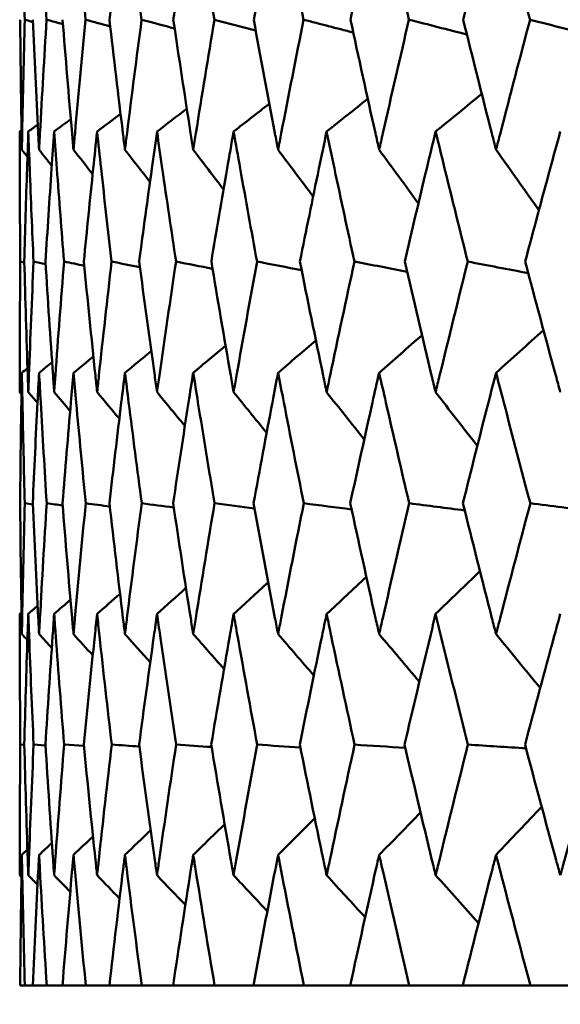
# Model space of a CAD drawing. Header units: millimetres. Extents: x 123 to 2417, y 726 to 3130.
# Tile 179 of 196: x 1634.64 to 1637.11, y 808.23 to 812.74. Entities that reach past the tile are written whole.
import ezdxf

# ---------------------------------------------------------------- set-up
doc = ezdxf.new("R2010")
doc.units = ezdxf.units.MM
doc.header["$LTSCALE"] = 12
doc.layers.add('Widoczne (ISO)', color=7, linetype='Continuous', lineweight=50)

msp = doc.modelspace()

# ---------------------------------------------------------------- linework, layer by layer
at = {"layer": 'Widoczne (ISO)'}
for p, q in [((1634.6597, 811.6272), (1634.6414, 811.6311)), ((1634.6984, 810.5192), (1634.662, 810.5243)), ((1634.6595, 809.4179), (1634.6414, 809.4192)), ((1634.7567, 809.4154), (1634.7023, 809.4192)), ((1634.9324, 809.413), (1634.8418, 809.4192)), ((1634.6406, 808.3166), (1634.662, 808.3166)), ((1634.6981, 808.3166), (1634.662, 808.3166)), ((1634.6981, 808.3166), (1634.7623, 808.3166)), ((1634.8343, 808.3166), (1634.7623, 808.3166)), ((1634.8343, 808.3166), (1634.941, 808.3166)), ((1635.0487, 808.3166), (1634.941, 808.3166)), ((1635.0487, 808.3166), (1635.1974, 808.3166)), ((1635.3404, 808.3166), (1635.1974, 808.3166)), ((1635.3404, 808.3166), (1635.5305, 808.3166)), ((1635.7082, 808.3166), (1635.5305, 808.3166)), ((1635.7082, 808.3166), (1635.9391, 808.3166)), ((1636.1508, 808.3166), (1635.9391, 808.3166)), ((1636.1508, 808.3166), (1636.4215, 808.3166)), ((1636.6663, 808.3166), (1636.4215, 808.3166)), ((1636.6663, 808.3166), (1636.9757, 808.3166)), ((1637.2527, 808.3166), (1636.9757, 808.3166))]:
    msp.add_line(p, q, dxfattribs=at)
msp.add_circle((1654.6385, 776.3166), 50, dxfattribs=at)
for points, knots in [([(1634.6618, 812.7387), (1634.6583, 812.8684), (1634.6551, 812.9981), (1634.6509, 813.1955), (1634.6496, 813.2632), (1634.6484, 813.3308)], [0.01681985, 0.01681985, 0.01681985, 0.01681985, 0.06159108, 0.06159108, 0.08495433, 0.08495433, 0.08495433, 0.08495433]), ([(1634.7618, 812.7387), (1634.7537, 812.8684), (1634.7459, 812.9981), (1634.7347, 813.1955), (1634.7309, 813.2632), (1634.7273, 813.3308)], [0.01681985, 0.01681985, 0.01681985, 0.01681985, 0.06159108, 0.06159108, 0.08495433, 0.08495433, 0.08495433, 0.08495433]), ([(1634.9403, 812.7387), (1634.9275, 812.8684), (1634.9151, 812.9981), (1634.8969, 813.1955), (1634.8908, 813.2632), (1634.8848, 813.3308)], [0.01681985, 0.01681985, 0.01681985, 0.01681985, 0.06159108, 0.06159108, 0.08495433, 0.08495433, 0.08495433, 0.08495433]), ([(1635.1202, 813.3308), (1635.1118, 813.2632), (1635.1035, 813.1955), (1635.0796, 812.9981), (1635.0643, 812.8684), (1635.0495, 812.7387)], [0.03825175, 0.03825175, 0.03825175, 0.03825175, 0.06160817, 0.06160817, 0.10638617, 0.10638617, 0.10638617, 0.10638617]), ([(1635.1965, 812.7387), (1635.1792, 812.8684), (1635.1623, 812.9981), (1635.1371, 813.1955), (1635.1286, 813.2632), (1635.1202, 813.3308)], [0.01681985, 0.01681985, 0.01681985, 0.01681985, 0.06159108, 0.06159108, 0.08495433, 0.08495433, 0.08495433, 0.08495433]), ([(1635.4327, 813.3308), (1635.4219, 813.2632), (1635.4113, 813.1955), (1635.3806, 812.9981), (1635.3608, 812.8684), (1635.3414, 812.7387)], [0.03825175, 0.03825175, 0.03825175, 0.03825175, 0.06160817, 0.06160817, 0.10638617, 0.10638617, 0.10638617, 0.10638617]), ([(1635.5294, 812.7387), (1635.5076, 812.8684), (1635.4862, 812.9981), (1635.4543, 813.1955), (1635.4434, 813.2632), (1635.4327, 813.3308)], [0.01681985, 0.01681985, 0.01681985, 0.01681985, 0.06159108, 0.06159108, 0.08495433, 0.08495433, 0.08495433, 0.08495433]), ([(1635.8209, 813.3308), (1635.8079, 813.2632), (1635.7949, 813.1955), (1635.7575, 812.9981), (1635.7333, 812.8684), (1635.7094, 812.7387)], [0.03825175, 0.03825175, 0.03825175, 0.03825175, 0.06160817, 0.06160817, 0.10638617, 0.10638617, 0.10638617, 0.10638617]), ([(1635.9377, 812.7387), (1635.9116, 812.8684), (1635.8858, 812.9981), (1635.8471, 813.1955), (1635.834, 813.2632), (1635.8209, 813.3308)], [0.01681985, 0.01681985, 0.01681985, 0.01681985, 0.06159108, 0.06159108, 0.08495433, 0.08495433, 0.08495433, 0.08495433]), ([(1636.2834, 813.3308), (1636.2681, 813.2632), (1636.2529, 813.1955), (1636.2089, 812.9981), (1636.1804, 812.8684), (1636.1522, 812.7387)], [0.03825175, 0.03825175, 0.03825175, 0.03825175, 0.06160817, 0.06160817, 0.10638617, 0.10638617, 0.10638617, 0.10638617]), ([(1636.4199, 812.7387), (1636.3894, 812.8684), (1636.3594, 812.9981), (1636.3141, 813.1955), (1636.2987, 813.2632), (1636.2834, 813.3308)], [0.01681985, 0.01681985, 0.01681985, 0.01681985, 0.06159108, 0.06159108, 0.08495433, 0.08495433, 0.08495433, 0.08495433]), ([(1636.8184, 813.3308), (1636.8009, 813.2632), (1636.7835, 813.1955), (1636.7331, 812.9981), (1636.7003, 812.8684), (1636.6679, 812.7387)], [0.03825175, 0.03825175, 0.03825175, 0.03825175, 0.06160817, 0.06160817, 0.10638617, 0.10638617, 0.10638617, 0.10638617]), ([(1636.9739, 812.7387), (1636.9393, 812.8684), (1636.9051, 812.9981), (1636.8535, 813.1955), (1636.8359, 813.2632), (1636.8184, 813.3308)], [0.01681985, 0.01681985, 0.01681985, 0.01681985, 0.06159108, 0.06159108, 0.08495433, 0.08495433, 0.08495433, 0.08495433]), ([(1634.6407, 812.7387), (1634.6421, 812.5657), (1634.6442, 812.3926), (1634.6475, 812.194), (1634.6479, 812.1685), (1634.6484, 812.1429)], [0.02053386, 0.02053386, 0.02053386, 0.02053386, 0.08016461, 0.08016461, 0.08898694, 0.08898694, 0.08898694, 0.08898694]), ([(1634.6484, 812.1429), (1634.6489, 812.1684), (1634.6493, 812.1939), (1634.6531, 812.3925), (1634.6571, 812.5656), (1634.6618, 812.7387)], [0.07138254, 0.07138254, 0.07138254, 0.07138254, 0.08018544, 0.08018544, 0.13983561, 0.13983561, 0.13983561, 0.13983561]), ([(1634.6984, 812.7387), (1634.706, 812.5657), (1634.7143, 812.3926), (1634.7246, 812.194), (1634.7259, 812.1685), (1634.7273, 812.1429)], [0.02053386, 0.02053386, 0.02053386, 0.02053386, 0.08016461, 0.08016461, 0.08898694, 0.08898694, 0.08898694, 0.08898694]), ([(1634.7273, 812.1429), (1634.7287, 812.1684), (1634.73, 812.1939), (1634.7408, 812.3925), (1634.751, 812.5656), (1634.7618, 812.7387)], [0.07138254, 0.07138254, 0.07138254, 0.07138254, 0.08018544, 0.08018544, 0.13983561, 0.13983561, 0.13983561, 0.13983561]), ([(1634.8349, 812.7387), (1634.8485, 812.5657), (1634.8629, 812.3926), (1634.8803, 812.194), (1634.8825, 812.1685), (1634.8848, 812.1429)], [0.02053386, 0.02053386, 0.02053386, 0.02053386, 0.08016461, 0.08016461, 0.08898694, 0.08898694, 0.08898694, 0.08898694]), ([(1634.8848, 812.1429), (1634.887, 812.1684), (1634.8893, 812.1939), (1634.9071, 812.3925), (1634.9234, 812.5656), (1634.9403, 812.7387)], [0.07138254, 0.07138254, 0.07138254, 0.07138254, 0.08018544, 0.08018544, 0.13983561, 0.13983561, 0.13983561, 0.13983561]), ([(1635.0495, 812.7387), (1635.0692, 812.5657), (1635.0896, 812.3926), (1635.1139, 812.194), (1635.117, 812.1685), (1635.1202, 812.1429)], [0.02053386, 0.02053386, 0.02053386, 0.02053386, 0.08016461, 0.08016461, 0.08898694, 0.08898694, 0.08898694, 0.08898694]), ([(1635.1202, 812.1429), (1635.1234, 812.1684), (1635.1265, 812.1939), (1635.1513, 812.3925), (1635.1735, 812.5656), (1635.1965, 812.7387)], [0.07138254, 0.07138254, 0.07138254, 0.07138254, 0.08018544, 0.08018544, 0.13983561, 0.13983561, 0.13983561, 0.13983561]), ([(1635.3414, 812.7387), (1635.3671, 812.5657), (1635.3935, 812.3926), (1635.4246, 812.194), (1635.4286, 812.1685), (1635.4327, 812.1429)], [0.02053386, 0.02053386, 0.02053386, 0.02053386, 0.08016461, 0.08016461, 0.08898694, 0.08898694, 0.08898694, 0.08898694]), ([(1635.4327, 812.1429), (1635.4367, 812.1684), (1635.4407, 812.1939), (1635.4723, 812.3925), (1635.5005, 812.5656), (1635.5294, 812.7387)], [0.07138254, 0.07138254, 0.07138254, 0.07138254, 0.08018544, 0.08018544, 0.13983561, 0.13983561, 0.13983561, 0.13983561]), ([(1635.7094, 812.7387), (1635.741, 812.5657), (1635.7733, 812.3926), (1635.8111, 812.194), (1635.816, 812.1685), (1635.8209, 812.1429)], [0.02053386, 0.02053386, 0.02053386, 0.02053386, 0.08016461, 0.08016461, 0.08898694, 0.08898694, 0.08898694, 0.08898694]), ([(1635.8209, 812.1429), (1635.8258, 812.1684), (1635.8307, 812.1939), (1635.869, 812.3925), (1635.903, 812.5656), (1635.9377, 812.7387)], [0.07138254, 0.07138254, 0.07138254, 0.07138254, 0.08018544, 0.08018544, 0.13983561, 0.13983561, 0.13983561, 0.13983561]), ([(1636.1522, 812.7387), (1636.1895, 812.5657), (1636.2276, 812.3926), (1636.272, 812.194), (1636.2777, 812.1685), (1636.2834, 812.1429)], [0.02053386, 0.02053386, 0.02053386, 0.02053386, 0.08016461, 0.08016461, 0.08898694, 0.08898694, 0.08898694, 0.08898694]), ([(1636.2834, 812.1429), (1636.2892, 812.1684), (1636.2949, 812.1939), (1636.3398, 812.3925), (1636.3795, 812.5656), (1636.4199, 812.7387)], [0.07138254, 0.07138254, 0.07138254, 0.07138254, 0.08018544, 0.08018544, 0.13983561, 0.13983561, 0.13983561, 0.13983561]), ([(1636.6679, 812.7387), (1636.7109, 812.5657), (1636.7545, 812.3926), (1636.8053, 812.194), (1636.8118, 812.1685), (1636.8184, 812.1429)], [0.02053386, 0.02053386, 0.02053386, 0.02053386, 0.08016461, 0.08016461, 0.08898694, 0.08898694, 0.08898694, 0.08898694]), ([(1636.8184, 812.1429), (1636.825, 812.1684), (1636.8315, 812.1939), (1636.8828, 812.3925), (1636.928, 812.5656), (1636.9739, 812.7387)], [0.07138254, 0.07138254, 0.07138254, 0.07138254, 0.08018544, 0.08018544, 0.13983561, 0.13983561, 0.13983561, 0.13983561]), ([(1634.6414, 811.6311), (1634.64, 811.7731), (1634.6392, 811.9151), (1634.6386, 812.1136), (1634.6385, 812.1701), (1634.6385, 812.2267)], [0.01259731, 0.01259731, 0.01259731, 0.01259731, 0.06159863, 0.06159863, 0.08110666, 0.08110666, 0.08110666, 0.08110666]), ([(1634.678, 812.2267), (1634.676, 812.1701), (1634.674, 812.1136), (1634.6675, 811.9151), (1634.6633, 811.7731), (1634.6596, 811.6311)], [0.04208868, 0.04208868, 0.04208868, 0.04208868, 0.06158988, 0.06158988, 0.11059803, 0.11059803, 0.11059803, 0.11059803]), ([(1634.7021, 811.6311), (1634.6957, 811.7731), (1634.6897, 811.9151), (1634.6821, 812.1136), (1634.68, 812.1701), (1634.678, 812.2267)], [0.01259731, 0.01259731, 0.01259731, 0.01259731, 0.06159863, 0.06159863, 0.08110666, 0.08110666, 0.08110666, 0.08110666]), ([(1634.7962, 812.2267), (1634.7922, 812.1701), (1634.7883, 812.1136), (1634.7747, 811.9151), (1634.7654, 811.7731), (1634.7566, 811.6311)], [0.04208868, 0.04208868, 0.04208868, 0.04208868, 0.06158988, 0.06158988, 0.11059803, 0.11059803, 0.11059803, 0.11059803]), ([(1634.8415, 811.6311), (1634.8301, 811.7731), (1634.8191, 811.9151), (1634.8044, 812.1136), (1634.8003, 812.1701), (1634.7962, 812.2267)], [0.01259731, 0.01259731, 0.01259731, 0.01259731, 0.06159863, 0.06159863, 0.08110666, 0.08110666, 0.08110666, 0.08110666]), ([(1634.9928, 812.2267), (1634.9868, 812.1701), (1634.9808, 812.1136), (1634.9602, 811.9151), (1634.9459, 811.7731), (1634.9321, 811.6311)], [0.04208868, 0.04208868, 0.04208868, 0.04208868, 0.06158988, 0.06158988, 0.11059803, 0.11059803, 0.11059803, 0.11059803]), ([(1635.0591, 811.6311), (1635.0426, 811.7731), (1635.0266, 811.9151), (1635.0049, 812.1136), (1634.9988, 812.1701), (1634.9928, 812.2267)], [0.01259731, 0.01259731, 0.01259731, 0.01259731, 0.06159863, 0.06159863, 0.08110666, 0.08110666, 0.08110666, 0.08110666]), ([(1635.2669, 812.2267), (1635.2589, 812.1701), (1635.251, 812.1136), (1635.2234, 811.9151), (1635.2042, 811.7731), (1635.1854, 811.6311)], [0.04208868, 0.04208868, 0.04208868, 0.04208868, 0.06158988, 0.06158988, 0.11059803, 0.11059803, 0.11059803, 0.11059803]), ([(1635.3539, 811.6311), (1635.3325, 811.7731), (1635.3115, 811.9151), (1635.2829, 812.1136), (1635.2749, 812.1701), (1635.2669, 812.2267)], [0.01259731, 0.01259731, 0.01259731, 0.01259731, 0.06159863, 0.06159863, 0.08110666, 0.08110666, 0.08110666, 0.08110666]), ([(1635.6174, 812.2267), (1635.6075, 812.1701), (1635.5976, 812.1136), (1635.5632, 811.9151), (1635.5391, 811.7731), (1635.5155, 811.6311)], [0.04208868, 0.04208868, 0.04208868, 0.04208868, 0.06158988, 0.06158988, 0.11059803, 0.11059803, 0.11059803, 0.11059803]), ([(1635.7248, 811.6311), (1635.6985, 811.7731), (1635.6728, 811.9151), (1635.6373, 812.1136), (1635.6273, 812.1701), (1635.6174, 812.2267)], [0.01259731, 0.01259731, 0.01259731, 0.01259731, 0.06159863, 0.06159863, 0.08110666, 0.08110666, 0.08110666, 0.08110666]), ([(1636.043, 812.2267), (1636.0312, 812.1701), (1636.0194, 812.1136), (1635.9784, 811.9151), (1635.9494, 811.7731), (1635.921, 811.6311)], [0.04208868, 0.04208868, 0.04208868, 0.04208868, 0.06158988, 0.06158988, 0.11059803, 0.11059803, 0.11059803, 0.11059803]), ([(1636.1703, 811.6311), (1636.1394, 811.7731), (1636.1088, 811.9151), (1636.0667, 812.1136), (1636.0548, 812.1701), (1636.043, 812.2267)], [0.01259731, 0.01259731, 0.01259731, 0.01259731, 0.06159863, 0.06159863, 0.08110666, 0.08110666, 0.08110666, 0.08110666]), ([(1636.542, 812.2267), (1636.5283, 812.1701), (1636.5147, 812.1136), (1636.4671, 811.9151), (1636.4335, 811.7731), (1636.4004, 811.6311)], [0.04208868, 0.04208868, 0.04208868, 0.04208868, 0.06158988, 0.06158988, 0.11059803, 0.11059803, 0.11059803, 0.11059803]), ([(1636.6888, 811.6311), (1636.6532, 811.7731), (1636.618, 811.9151), (1636.5694, 812.1136), (1636.5557, 812.1701), (1636.542, 812.2267)], [0.01259731, 0.01259731, 0.01259731, 0.01259731, 0.06159863, 0.06159863, 0.08110666, 0.08110666, 0.08110666, 0.08110666]), ([(1637.1124, 812.2267), (1637.0969, 812.1701), (1637.0815, 812.1136), (1637.0276, 811.9151), (1636.9895, 811.7731), (1636.9518, 811.6311)], [0.04208868, 0.04208868, 0.04208868, 0.04208868, 0.06158988, 0.06158988, 0.11059803, 0.11059803, 0.11059803, 0.11059803]), ([(1634.6385, 811.0331), (1634.6385, 811.0584), (1634.6385, 811.0837), (1634.6388, 811.283), (1634.6397, 811.4571), (1634.6414, 811.6311)], [0.06686277, 0.06686277, 0.06686277, 0.06686277, 0.07557848, 0.07557848, 0.13558897, 0.13558897, 0.13558897, 0.13558897]), ([(1634.6596, 811.6311), (1634.6641, 811.4571), (1634.6694, 811.2831), (1634.6762, 811.0838), (1634.6771, 811.0584), (1634.678, 811.0331)], [0.01556037, 0.01556037, 0.01556037, 0.01556037, 0.07555527, 0.07555527, 0.08428623, 0.08428623, 0.08428623, 0.08428623]), ([(1634.678, 811.0331), (1634.6789, 811.0584), (1634.6798, 811.0837), (1634.6871, 811.283), (1634.6943, 811.4571), (1634.7021, 811.6311)], [0.06686277, 0.06686277, 0.06686277, 0.06686277, 0.07557848, 0.07557848, 0.13558897, 0.13558897, 0.13558897, 0.13558897]), ([(1634.7566, 811.6311), (1634.7673, 811.4571), (1634.7787, 811.2831), (1634.7927, 811.0838), (1634.7944, 811.0584), (1634.7962, 811.0331)], [0.01556037, 0.01556037, 0.01556037, 0.01556037, 0.07555527, 0.07555527, 0.08428623, 0.08428623, 0.08428623, 0.08428623]), ([(1634.7962, 811.0331), (1634.798, 811.0584), (1634.7998, 811.0837), (1634.8142, 811.283), (1634.8275, 811.4571), (1634.8415, 811.6311)], [0.06686277, 0.06686277, 0.06686277, 0.06686277, 0.07557848, 0.07557848, 0.13558897, 0.13558897, 0.13558897, 0.13558897]), ([(1634.9321, 811.6311), (1634.949, 811.4571), (1634.9665, 811.2831), (1634.9874, 811.0838), (1634.9901, 811.0584), (1634.9928, 811.0331)], [0.01556037, 0.01556037, 0.01556037, 0.01556037, 0.07555527, 0.07555527, 0.08428623, 0.08428623, 0.08428623, 0.08428623]), ([(1634.9928, 811.0331), (1634.9955, 811.0584), (1634.9982, 811.0837), (1635.0196, 811.283), (1635.039, 811.4571), (1635.0591, 811.6311)], [0.06686277, 0.06686277, 0.06686277, 0.06686277, 0.07557848, 0.07557848, 0.13558897, 0.13558897, 0.13558897, 0.13558897]), ([(1635.1854, 811.6311), (1635.2083, 811.4571), (1635.2319, 811.2831), (1635.2597, 811.0838), (1635.2633, 811.0584), (1635.2669, 811.0331)], [0.01556037, 0.01556037, 0.01556037, 0.01556037, 0.07555527, 0.07555527, 0.08428623, 0.08428623, 0.08428623, 0.08428623]), ([(1635.2669, 811.0331), (1635.2704, 811.0584), (1635.274, 811.0837), (1635.3023, 811.283), (1635.3278, 811.4571), (1635.3539, 811.6311)], [0.06686277, 0.06686277, 0.06686277, 0.06686277, 0.07557848, 0.07557848, 0.13558897, 0.13558897, 0.13558897, 0.13558897]), ([(1635.5155, 811.6311), (1635.5443, 811.4571), (1635.5739, 811.2831), (1635.6086, 811.0838), (1635.613, 811.0584), (1635.6174, 811.0331)], [0.01556037, 0.01556037, 0.01556037, 0.01556037, 0.07555527, 0.07555527, 0.08428623, 0.08428623, 0.08428623, 0.08428623]), ([(1635.6174, 811.0331), (1635.6218, 811.0584), (1635.6263, 811.0837), (1635.6614, 811.283), (1635.6928, 811.4571), (1635.7248, 811.6311)], [0.06686277, 0.06686277, 0.06686277, 0.06686277, 0.07557848, 0.07557848, 0.13558897, 0.13558897, 0.13558897, 0.13558897]), ([(1635.921, 811.6311), (1635.9557, 811.4571), (1635.9911, 811.2831), (1636.0325, 811.0838), (1636.0377, 811.0584), (1636.043, 811.0331)], [0.01556037, 0.01556037, 0.01556037, 0.01556037, 0.07555527, 0.07555527, 0.08428623, 0.08428623, 0.08428623, 0.08428623]), ([(1636.043, 811.0331), (1636.0483, 811.0584), (1636.0536, 811.0837), (1636.0954, 811.283), (1636.1325, 811.4571), (1636.1703, 811.6311)], [0.06686277, 0.06686277, 0.06686277, 0.06686277, 0.07557848, 0.07557848, 0.13558897, 0.13558897, 0.13558897, 0.13558897]), ([(1636.4004, 811.6311), (1636.4408, 811.4571), (1636.4819, 811.2831), (1636.5298, 811.0838), (1636.5359, 811.0584), (1636.542, 811.0331)], [0.01556037, 0.01556037, 0.01556037, 0.01556037, 0.07555527, 0.07555527, 0.08428623, 0.08428623, 0.08428623, 0.08428623]), ([(1636.542, 811.0331), (1636.5481, 811.0584), (1636.5542, 811.0837), (1636.6025, 811.283), (1636.6453, 811.4571), (1636.6888, 811.6311)], [0.06686277, 0.06686277, 0.06686277, 0.06686277, 0.07557848, 0.07557848, 0.13558897, 0.13558897, 0.13558897, 0.13558897]), ([(1636.9518, 811.6311), (1636.9977, 811.4571), (1637.0444, 811.2831), (1637.0986, 811.0838), (1637.1055, 811.0584), (1637.1124, 811.0331)], [0.01556037, 0.01556037, 0.01556037, 0.01556037, 0.07555527, 0.07555527, 0.08428623, 0.08428623, 0.08428623, 0.08428623]), ([(1634.6484, 811.1219), (1634.6476, 811.0768), (1634.6468, 811.0317), (1634.6437, 810.8325), (1634.6419, 810.6784), (1634.6406, 810.5243)], [0.04598621, 0.04598621, 0.04598621, 0.04598621, 0.06155279, 0.06155279, 0.11473062, 0.11473062, 0.11473062, 0.11473062]), ([(1634.662, 810.5243), (1634.6577, 810.6784), (1634.6541, 810.8325), (1634.6501, 811.0316), (1634.6492, 811.0768), (1634.6484, 811.1219)], [0.00838421, 0.00838421, 0.00838421, 0.00838421, 0.06155515, 0.06155515, 0.07712864, 0.07712864, 0.07712864, 0.07712864]), ([(1634.7273, 811.1219), (1634.7249, 811.0768), (1634.7225, 811.0317), (1634.7123, 810.8325), (1634.705, 810.6784), (1634.6982, 810.5243)], [0.04598621, 0.04598621, 0.04598621, 0.04598621, 0.06155279, 0.06155279, 0.11473062, 0.11473062, 0.11473062, 0.11473062]), ([(1634.7622, 810.5243), (1634.7524, 810.6784), (1634.7433, 810.8325), (1634.7322, 811.0316), (1634.7297, 811.0768), (1634.7273, 811.1219)], [0.00838421, 0.00838421, 0.00838421, 0.00838421, 0.06155515, 0.06155515, 0.07712864, 0.07712864, 0.07712864, 0.07712864]), ([(1634.8848, 811.1219), (1634.8808, 811.0768), (1634.8768, 811.0317), (1634.8595, 810.8325), (1634.8467, 810.6784), (1634.8345, 810.5243)], [0.04598621, 0.04598621, 0.04598621, 0.04598621, 0.06155279, 0.06155279, 0.11473062, 0.11473062, 0.11473062, 0.11473062]), ([(1634.9408, 810.5243), (1634.9256, 810.6784), (1634.911, 810.8325), (1634.8928, 811.0316), (1634.8888, 811.0768), (1634.8848, 811.1219)], [0.00838421, 0.00838421, 0.00838421, 0.00838421, 0.06155515, 0.06155515, 0.07712864, 0.07712864, 0.07712864, 0.07712864]), ([(1635.1202, 811.1219), (1635.1146, 811.0768), (1635.1091, 811.0317), (1635.0848, 810.8325), (1635.0665, 810.6784), (1635.0489, 810.5243)], [0.04598621, 0.04598621, 0.04598621, 0.04598621, 0.06155279, 0.06155279, 0.11473062, 0.11473062, 0.11473062, 0.11473062]), ([(1635.1972, 810.5243), (1635.1766, 810.6784), (1635.1566, 810.8325), (1635.1314, 811.0316), (1635.1258, 811.0768), (1635.1202, 811.1219)], [0.00838421, 0.00838421, 0.00838421, 0.00838421, 0.06155515, 0.06155515, 0.07712864, 0.07712864, 0.07712864, 0.07712864]), ([(1635.4327, 811.1219), (1635.4255, 811.0768), (1635.4184, 811.0317), (1635.3872, 810.8325), (1635.3636, 810.6784), (1635.3406, 810.5243)], [0.04598621, 0.04598621, 0.04598621, 0.04598621, 0.06155279, 0.06155279, 0.11473062, 0.11473062, 0.11473062, 0.11473062]), ([(1635.5303, 810.5243), (1635.5044, 810.6784), (1635.4791, 810.8325), (1635.447, 811.0316), (1635.4398, 811.0768), (1635.4327, 811.1219)], [0.00838421, 0.00838421, 0.00838421, 0.00838421, 0.06155515, 0.06155515, 0.07712864, 0.07712864, 0.07712864, 0.07712864]), ([(1635.8209, 811.1219), (1635.8122, 811.0768), (1635.8036, 811.0317), (1635.7656, 810.8325), (1635.7368, 810.6784), (1635.7085, 810.5243)], [0.04598621, 0.04598621, 0.04598621, 0.04598621, 0.06155279, 0.06155279, 0.11473062, 0.11473062, 0.11473062, 0.11473062]), ([(1635.9388, 810.5243), (1635.9077, 810.6784), (1635.8771, 810.8325), (1635.8384, 811.0316), (1635.8296, 811.0768), (1635.8209, 811.1219)], [0.00838421, 0.00838421, 0.00838421, 0.00838421, 0.06155515, 0.06155515, 0.07712864, 0.07712864, 0.07712864, 0.07712864]), ([(1636.2834, 811.1219), (1636.2733, 811.0768), (1636.2631, 811.0317), (1636.2185, 810.8325), (1636.1846, 810.6784), (1636.1511, 810.5243)], [0.04598621, 0.04598621, 0.04598621, 0.04598621, 0.06155279, 0.06155279, 0.11473062, 0.11473062, 0.11473062, 0.11473062]), ([(1636.4211, 810.5243), (1636.3849, 810.6784), (1636.3493, 810.8325), (1636.3039, 811.0316), (1636.2936, 811.0768), (1636.2834, 811.1219)], [0.00838421, 0.00838421, 0.00838421, 0.00838421, 0.06155515, 0.06155515, 0.07712864, 0.07712864, 0.07712864, 0.07712864]), ([(1636.8184, 811.1219), (1636.8068, 811.0768), (1636.7952, 811.0317), (1636.7441, 810.8325), (1636.7051, 810.6784), (1636.6667, 810.5243)], [0.04598621, 0.04598621, 0.04598621, 0.04598621, 0.06155279, 0.06155279, 0.11473062, 0.11473062, 0.11473062, 0.11473062]), ([(1636.9753, 810.5243), (1636.9342, 810.6784), (1636.8936, 810.8325), (1636.8418, 811.0316), (1636.8301, 811.0768), (1636.8184, 811.1219)], [0.00838421, 0.00838421, 0.00838421, 0.00838421, 0.06155515, 0.06155515, 0.07712864, 0.07712864, 0.07712864, 0.07712864]), ([(1634.6406, 810.5243), (1634.642, 810.3492), (1634.6442, 810.1741), (1634.6475, 809.9745), (1634.648, 809.95), (1634.6484, 809.9255)], [0.01044349, 0.01044349, 0.01044349, 0.01044349, 0.07085106, 0.07085106, 0.07930241, 0.07930241, 0.07930241, 0.07930241]), ([(1634.6484, 809.9255), (1634.6488, 809.9499), (1634.6493, 809.9744), (1634.6531, 810.174), (1634.6572, 810.3492), (1634.662, 810.5243)], [0.06241522, 0.06241522, 0.06241522, 0.06241522, 0.0708546, 0.0708546, 0.13127416, 0.13127416, 0.13127416, 0.13127416]), ([(1634.6982, 810.5243), (1634.7059, 810.3492), (1634.7143, 810.1741), (1634.7247, 809.9745), (1634.726, 809.95), (1634.7273, 809.9255)], [0.01044349, 0.01044349, 0.01044349, 0.01044349, 0.07085106, 0.07085106, 0.07930241, 0.07930241, 0.07930241, 0.07930241]), ([(1634.7273, 809.9255), (1634.7286, 809.9499), (1634.7299, 809.9744), (1634.7408, 810.174), (1634.7511, 810.3492), (1634.7622, 810.5243)], [0.06241522, 0.06241522, 0.06241522, 0.06241522, 0.0708546, 0.0708546, 0.13127416, 0.13127416, 0.13127416, 0.13127416]), ([(1634.8345, 810.5243), (1634.8483, 810.3492), (1634.8629, 810.1741), (1634.8804, 809.9745), (1634.8826, 809.95), (1634.8848, 809.9255)], [0.01044349, 0.01044349, 0.01044349, 0.01044349, 0.07085106, 0.07085106, 0.07930241, 0.07930241, 0.07930241, 0.07930241]), ([(1634.8848, 809.9255), (1634.8869, 809.9499), (1634.8891, 809.9744), (1634.9071, 810.174), (1634.9236, 810.3492), (1634.9408, 810.5243)], [0.06241522, 0.06241522, 0.06241522, 0.06241522, 0.0708546, 0.0708546, 0.13127416, 0.13127416, 0.13127416, 0.13127416]), ([(1635.0489, 810.5243), (1635.0689, 810.3492), (1635.0897, 810.1741), (1635.1141, 809.9745), (1635.1172, 809.95), (1635.1202, 809.9255)], [0.01044349, 0.01044349, 0.01044349, 0.01044349, 0.07085106, 0.07085106, 0.07930241, 0.07930241, 0.07930241, 0.07930241]), ([(1635.1202, 809.9255), (1635.1232, 809.9499), (1635.1263, 809.9744), (1635.1512, 810.174), (1635.1738, 810.3492), (1635.1972, 810.5243)], [0.06241522, 0.06241522, 0.06241522, 0.06241522, 0.0708546, 0.0708546, 0.13127416, 0.13127416, 0.13127416, 0.13127416]), ([(1635.3406, 810.5243), (1635.3667, 810.3492), (1635.3935, 810.1741), (1635.4249, 809.9745), (1635.4288, 809.95), (1635.4327, 809.9255)], [0.01044349, 0.01044349, 0.01044349, 0.01044349, 0.07085106, 0.07085106, 0.07930241, 0.07930241, 0.07930241, 0.07930241]), ([(1635.4327, 809.9255), (1635.4365, 809.9499), (1635.4404, 809.9744), (1635.4723, 810.174), (1635.5009, 810.3492), (1635.5303, 810.5243)], [0.06241522, 0.06241522, 0.06241522, 0.06241522, 0.0708546, 0.0708546, 0.13127416, 0.13127416, 0.13127416, 0.13127416]), ([(1635.7085, 810.5243), (1635.7406, 810.3492), (1635.7733, 810.1741), (1635.8115, 809.9745), (1635.8162, 809.95), (1635.8209, 809.9255)], [0.01044349, 0.01044349, 0.01044349, 0.01044349, 0.07085106, 0.07085106, 0.07930241, 0.07930241, 0.07930241, 0.07930241]), ([(1635.8209, 809.9255), (1635.8256, 809.9499), (1635.8303, 809.9744), (1635.869, 810.174), (1635.9035, 810.3492), (1635.9388, 810.5243)], [0.06241522, 0.06241522, 0.06241522, 0.06241522, 0.0708546, 0.0708546, 0.13127416, 0.13127416, 0.13127416, 0.13127416]), ([(1636.1511, 810.5243), (1636.189, 810.3492), (1636.2276, 810.1741), (1636.2724, 809.9745), (1636.2779, 809.95), (1636.2834, 809.9255)], [0.01044349, 0.01044349, 0.01044349, 0.01044349, 0.07085106, 0.07085106, 0.07930241, 0.07930241, 0.07930241, 0.07930241]), ([(1636.2834, 809.9255), (1636.289, 809.9499), (1636.2945, 809.9744), (1636.3397, 810.174), (1636.3801, 810.3492), (1636.4211, 810.5243)], [0.06241522, 0.06241522, 0.06241522, 0.06241522, 0.0708546, 0.0708546, 0.13127416, 0.13127416, 0.13127416, 0.13127416]), ([(1636.6667, 810.5243), (1636.7103, 810.3492), (1636.7545, 810.1741), (1636.8058, 809.9745), (1636.8121, 809.95), (1636.8184, 809.9255)], [0.01044349, 0.01044349, 0.01044349, 0.01044349, 0.07085106, 0.07085106, 0.07930241, 0.07930241, 0.07930241, 0.07930241]), ([(1636.8184, 809.9255), (1636.8247, 809.9499), (1636.831, 809.9744), (1636.8827, 810.174), (1636.9287, 810.3492), (1636.9753, 810.5243)], [0.06241522, 0.06241522, 0.06241522, 0.06241522, 0.0708546, 0.0708546, 0.13127416, 0.13127416, 0.13127416, 0.13127416]), ([(1634.6414, 809.4192), (1634.6398, 809.5851), (1634.6389, 809.7511), (1634.6386, 809.9505), (1634.6385, 809.984), (1634.6385, 810.0174)], [0.00418374, 0.00418374, 0.00418374, 0.00418374, 0.06147247, 0.06147247, 0.07302352, 0.07302352, 0.07302352, 0.07302352]), ([(1634.678, 810.0174), (1634.6768, 809.984), (1634.6756, 809.9505), (1634.6688, 809.7511), (1634.6638, 809.5851), (1634.6595, 809.4192)], [0.04993807, 0.04993807, 0.04993807, 0.04993807, 0.0614821, 0.0614821, 0.11877783, 0.11877783, 0.11877783, 0.11877783]), ([(1634.7023, 809.4192), (1634.6947, 809.5851), (1634.6879, 809.7511), (1634.6804, 809.9505), (1634.6792, 809.984), (1634.678, 810.0174)], [0.00418374, 0.00418374, 0.00418374, 0.00418374, 0.06147247, 0.06147247, 0.07302352, 0.07302352, 0.07302352, 0.07302352]), ([(1634.7962, 810.0174), (1634.7939, 809.984), (1634.7915, 809.9505), (1634.7776, 809.7511), (1634.7667, 809.5851), (1634.7564, 809.4192)], [0.04993807, 0.04993807, 0.04993807, 0.04993807, 0.0614821, 0.0614821, 0.11877783, 0.11877783, 0.11877783, 0.11877783]), ([(1634.8418, 809.4192), (1634.8284, 809.5851), (1634.8156, 809.7511), (1634.801, 809.9505), (1634.7986, 809.984), (1634.7962, 810.0174)], [0.00418374, 0.00418374, 0.00418374, 0.00418374, 0.06147247, 0.06147247, 0.07302352, 0.07302352, 0.07302352, 0.07302352]), ([(1634.9928, 810.0174), (1634.9892, 809.984), (1634.9857, 809.9505), (1634.9647, 809.7511), (1634.9479, 809.5851), (1634.9318, 809.4192)], [0.04993807, 0.04993807, 0.04993807, 0.04993807, 0.0614821, 0.0614821, 0.11877783, 0.11877783, 0.11877783, 0.11877783]), ([(1635.0595, 809.4192), (1635.0402, 809.5851), (1635.0215, 809.7511), (1635, 809.9505), (1634.9964, 809.984), (1634.9928, 810.0174)], [0.00418374, 0.00418374, 0.00418374, 0.00418374, 0.06147247, 0.06147247, 0.07302352, 0.07302352, 0.07302352, 0.07302352]), ([(1635.2669, 810.0174), (1635.2621, 809.984), (1635.2574, 809.9505), (1635.2295, 809.7511), (1635.2069, 809.5851), (1635.185, 809.4192)], [0.04993807, 0.04993807, 0.04993807, 0.04993807, 0.0614821, 0.0614821, 0.11877783, 0.11877783, 0.11877783, 0.11877783]), ([(1635.3544, 809.4192), (1635.3293, 809.5851), (1635.3049, 809.7511), (1635.2764, 809.9505), (1635.2716, 809.984), (1635.2669, 810.0174)], [0.00418374, 0.00418374, 0.00418374, 0.00418374, 0.06147247, 0.06147247, 0.07302352, 0.07302352, 0.07302352, 0.07302352]), ([(1635.6174, 810.0174), (1635.6115, 809.984), (1635.6057, 809.9505), (1635.5709, 809.7511), (1635.5426, 809.5851), (1635.5149, 809.4192)], [0.04993807, 0.04993807, 0.04993807, 0.04993807, 0.0614821, 0.0614821, 0.11877783, 0.11877783, 0.11877783, 0.11877783]), ([(1635.7254, 809.4192), (1635.6947, 809.5851), (1635.6646, 809.7511), (1635.6292, 809.9505), (1635.6233, 809.984), (1635.6174, 810.0174)], [0.00418374, 0.00418374, 0.00418374, 0.00418374, 0.06147247, 0.06147247, 0.07302352, 0.07302352, 0.07302352, 0.07302352]), ([(1636.043, 810.0174), (1636.036, 809.984), (1636.029, 809.9505), (1635.9875, 809.7511), (1635.9536, 809.5851), (1635.9203, 809.4192)], [0.04993807, 0.04993807, 0.04993807, 0.04993807, 0.0614821, 0.0614821, 0.11877783, 0.11877783, 0.11877783, 0.11877783]), ([(1636.1711, 809.4192), (1636.1348, 809.5851), (1636.0991, 809.7511), (1636.0571, 809.9505), (1636.05, 809.984), (1636.043, 810.0174)], [0.00418374, 0.00418374, 0.00418374, 0.00418374, 0.06147247, 0.06147247, 0.07302352, 0.07302352, 0.07302352, 0.07302352]), ([(1636.542, 810.0174), (1636.5339, 809.984), (1636.5258, 809.9505), (1636.4778, 809.7511), (1636.4384, 809.5851), (1636.3996, 809.4192)], [0.04993807, 0.04993807, 0.04993807, 0.04993807, 0.0614821, 0.0614821, 0.11877783, 0.11877783, 0.11877783, 0.11877783]), ([(1636.6896, 809.4192), (1636.6479, 809.5851), (1636.6069, 809.7511), (1636.5582, 809.9505), (1636.5501, 809.984), (1636.542, 810.0174)], [0.00418374, 0.00418374, 0.00418374, 0.00418374, 0.06147247, 0.06147247, 0.07302352, 0.07302352, 0.07302352, 0.07302352]), ([(1637.1124, 810.0174), (1637.1032, 809.984), (1637.0941, 809.9505), (1637.0397, 809.7511), (1636.995, 809.5851), (1636.9509, 809.4192)], [0.04993807, 0.04993807, 0.04993807, 0.04993807, 0.0614821, 0.0614821, 0.11877783, 0.11877783, 0.11877783, 0.11877783]), ([(1634.6385, 808.8208), (1634.6385, 808.844), (1634.6385, 808.8672), (1634.6388, 809.0666), (1634.6397, 809.2429), (1634.6414, 809.4192)], [0.05804162, 0.05804162, 0.05804162, 0.05804162, 0.06605559, 0.06605559, 0.12689392, 0.12689392, 0.12689392, 0.12689392]), ([(1634.6595, 809.4192), (1634.6641, 809.2429), (1634.6694, 809.0667), (1634.6764, 808.8673), (1634.6772, 808.844), (1634.678, 808.8208)], [0.00523804, 0.00523804, 0.00523804, 0.00523804, 0.06606705, 0.06606705, 0.07409033, 0.07409033, 0.07409033, 0.07409033]), ([(1634.678, 808.8208), (1634.6788, 808.844), (1634.6797, 808.8672), (1634.687, 809.0666), (1634.6943, 809.2429), (1634.7023, 809.4192)], [0.05804162, 0.05804162, 0.05804162, 0.05804162, 0.06605559, 0.06605559, 0.12689392, 0.12689392, 0.12689392, 0.12689392]), ([(1634.7564, 809.4192), (1634.7673, 809.2429), (1634.7789, 809.0667), (1634.7929, 808.8673), (1634.7946, 808.844), (1634.7962, 808.8208)], [0.00523804, 0.00523804, 0.00523804, 0.00523804, 0.06606705, 0.06606705, 0.07409033, 0.07409033, 0.07409033, 0.07409033]), ([(1634.7962, 808.8208), (1634.7979, 808.844), (1634.7996, 808.8672), (1634.814, 809.0666), (1634.8275, 809.2429), (1634.8418, 809.4192)], [0.05804162, 0.05804162, 0.05804162, 0.05804162, 0.06605559, 0.06605559, 0.12689392, 0.12689392, 0.12689392, 0.12689392]), ([(1634.9318, 809.4192), (1634.9489, 809.2429), (1634.9668, 809.0667), (1634.9878, 808.8673), (1634.9903, 808.844), (1634.9928, 808.8208)], [0.00523804, 0.00523804, 0.00523804, 0.00523804, 0.06606705, 0.06606705, 0.07409033, 0.07409033, 0.07409033, 0.07409033]), ([(1634.9928, 808.8208), (1634.9953, 808.844), (1634.9978, 808.8672), (1635.0193, 809.0666), (1635.039, 809.2429), (1635.0595, 809.4192)], [0.05804162, 0.05804162, 0.05804162, 0.05804162, 0.06605559, 0.06605559, 0.12689392, 0.12689392, 0.12689392, 0.12689392]), ([(1635.185, 809.4192), (1635.2083, 809.2429), (1635.2323, 809.0667), (1635.2603, 808.8673), (1635.2636, 808.844), (1635.2669, 808.8208)], [0.00523804, 0.00523804, 0.00523804, 0.00523804, 0.06606705, 0.06606705, 0.07409033, 0.07409033, 0.07409033, 0.07409033]), ([(1635.2669, 808.8208), (1635.2702, 808.844), (1635.2735, 808.8672), (1635.3019, 809.0666), (1635.3278, 809.2429), (1635.3544, 809.4192)], [0.05804162, 0.05804162, 0.05804162, 0.05804162, 0.06605559, 0.06605559, 0.12689392, 0.12689392, 0.12689392, 0.12689392]), ([(1635.5149, 809.4192), (1635.5443, 809.2429), (1635.5743, 809.0667), (1635.6092, 808.8673), (1635.6133, 808.844), (1635.6174, 808.8208)], [0.00523804, 0.00523804, 0.00523804, 0.00523804, 0.06606705, 0.06606705, 0.07409033, 0.07409033, 0.07409033, 0.07409033]), ([(1635.6174, 808.8208), (1635.6215, 808.844), (1635.6256, 808.8672), (1635.6609, 809.0666), (1635.6928, 809.2429), (1635.7254, 809.4192)], [0.05804162, 0.05804162, 0.05804162, 0.05804162, 0.06605559, 0.06605559, 0.12689392, 0.12689392, 0.12689392, 0.12689392]), ([(1635.9203, 809.4192), (1635.9556, 809.2429), (1635.9917, 809.0667), (1636.0333, 808.8673), (1636.0381, 808.844), (1636.043, 808.8208)], [0.00523804, 0.00523804, 0.00523804, 0.00523804, 0.06606705, 0.06606705, 0.07409033, 0.07409033, 0.07409033, 0.07409033]), ([(1636.043, 808.8208), (1636.0479, 808.844), (1636.0528, 808.8672), (1636.0948, 809.0666), (1636.1326, 809.2429), (1636.1711, 809.4192)], [0.05804162, 0.05804162, 0.05804162, 0.05804162, 0.06605559, 0.06605559, 0.12689392, 0.12689392, 0.12689392, 0.12689392]), ([(1636.3996, 809.4192), (1636.4407, 809.2429), (1636.4826, 809.0667), (1636.5307, 808.8673), (1636.5364, 808.844), (1636.542, 808.8208)], [0.00523804, 0.00523804, 0.00523804, 0.00523804, 0.06606705, 0.06606705, 0.07409033, 0.07409033, 0.07409033, 0.07409033]), ([(1636.542, 808.8208), (1636.5476, 808.844), (1636.5533, 808.8672), (1636.6018, 809.0666), (1636.6454, 809.2429), (1636.6896, 809.4192)], [0.05804162, 0.05804162, 0.05804162, 0.05804162, 0.06605559, 0.06605559, 0.12689392, 0.12689392, 0.12689392, 0.12689392]), ([(1636.9509, 809.4192), (1636.9977, 809.2429), (1637.0451, 809.0667), (1637.0997, 808.8673), (1637.106, 808.844), (1637.1124, 808.8208)], [0.00523804, 0.00523804, 0.00523804, 0.00523804, 0.06606705, 0.06606705, 0.07409033, 0.07409033, 0.07409033, 0.07409033]), ([(1637.1124, 808.8208), (1637.1188, 808.844), (1637.1252, 808.8672), (1637.1801, 809.0666), (1637.2292, 809.2429), (1637.279, 809.4192)], [0.05804162, 0.05804162, 0.05804162, 0.05804162, 0.06605559, 0.06605559, 0.12689392, 0.12689392, 0.12689392, 0.12689392]), ([(1634.6484, 808.9142), (1634.648, 808.8926), (1634.6476, 808.8711), (1634.6443, 808.6719), (1634.6421, 808.4942), (1634.6406, 808.3166)], [0.05393723, 0.05393723, 0.05393723, 0.05393723, 0.06137399, 0.06137399, 0.12273355, 0.12273355, 0.12273355, 0.12273355]), ([(1634.662, 808.3166), (1634.6571, 808.4942), (1634.653, 808.6718), (1634.6492, 808.8711), (1634.6488, 808.8926), (1634.6484, 808.9142)], [0, 0, 0, 0, 0.06135239, 0.06135239, 0.06879633, 0.06879633, 0.06879633, 0.06879633]), ([(1634.7273, 808.9142), (1634.7261, 808.8926), (1634.725, 808.8711), (1634.7145, 808.6719), (1634.7059, 808.4942), (1634.6981, 808.3166)], [0.05393723, 0.05393723, 0.05393723, 0.05393723, 0.06137399, 0.06137399, 0.12273355, 0.12273355, 0.12273355, 0.12273355]), ([(1634.7623, 808.3166), (1634.751, 808.4942), (1634.7405, 808.6718), (1634.7296, 808.8711), (1634.7285, 808.8926), (1634.7273, 808.9142)], [0, 0, 0, 0, 0.06135239, 0.06135239, 0.06879633, 0.06879633, 0.06879633, 0.06879633]), ([(1634.8848, 808.9142), (1634.8828, 808.8926), (1634.8809, 808.8711), (1634.8634, 808.6719), (1634.8485, 808.4942), (1634.8343, 808.3166)], [0.05393723, 0.05393723, 0.05393723, 0.05393723, 0.06137399, 0.06137399, 0.12273355, 0.12273355, 0.12273355, 0.12273355]), ([(1634.941, 808.3166), (1634.9234, 808.4942), (1634.9066, 808.6718), (1634.8886, 808.8711), (1634.8867, 808.8926), (1634.8848, 808.9142)], [0, 0, 0, 0, 0.06135239, 0.06135239, 0.06879633, 0.06879633, 0.06879633, 0.06879633]), ([(1635.1202, 808.9142), (1635.1175, 808.8926), (1635.1149, 808.8711), (1635.0903, 808.6719), (1635.0691, 808.4942), (1635.0487, 808.3166)], [0.05393723, 0.05393723, 0.05393723, 0.05393723, 0.06137399, 0.06137399, 0.12273355, 0.12273355, 0.12273355, 0.12273355]), ([(1635.1974, 808.3166), (1635.1736, 808.4942), (1635.1505, 808.6718), (1635.1256, 808.8711), (1635.1229, 808.8926), (1635.1202, 808.9142)], [0, 0, 0, 0, 0.06135239, 0.06135239, 0.06879633, 0.06879633, 0.06879633, 0.06879633]), ([(1635.4327, 808.9142), (1635.4292, 808.8926), (1635.4258, 808.8711), (1635.3943, 808.6719), (1635.367, 808.4942), (1635.3404, 808.3166)], [0.05393723, 0.05393723, 0.05393723, 0.05393723, 0.06137399, 0.06137399, 0.12273355, 0.12273355, 0.12273355, 0.12273355]), ([(1635.5305, 808.3166), (1635.5006, 808.4942), (1635.4714, 808.6718), (1635.4395, 808.8711), (1635.4361, 808.8926), (1635.4327, 808.9142)], [0, 0, 0, 0, 0.06135239, 0.06135239, 0.06879633, 0.06879633, 0.06879633, 0.06879633]), ([(1635.8209, 808.9142), (1635.8168, 808.8926), (1635.8126, 808.8711), (1635.7743, 808.6719), (1635.7409, 808.4942), (1635.7082, 808.3166)], [0.05393723, 0.05393723, 0.05393723, 0.05393723, 0.06137399, 0.06137399, 0.12273355, 0.12273355, 0.12273355, 0.12273355]), ([(1635.9391, 808.3166), (1635.9031, 808.4942), (1635.8679, 808.6718), (1635.8293, 808.8711), (1635.8251, 808.8926), (1635.8209, 808.9142)], [0, 0, 0, 0, 0.06135239, 0.06135239, 0.06879633, 0.06879633, 0.06879633, 0.06879633]), ([(1636.2834, 808.9142), (1636.2786, 808.8926), (1636.2737, 808.8711), (1636.2288, 808.6719), (1636.1894, 808.4942), (1636.1508, 808.3166)], [0.05393723, 0.05393723, 0.05393723, 0.05393723, 0.06137399, 0.06137399, 0.12273355, 0.12273355, 0.12273355, 0.12273355]), ([(1636.4215, 808.3166), (1636.3796, 808.4942), (1636.3385, 808.6718), (1636.2932, 808.8711), (1636.2883, 808.8926), (1636.2834, 808.9142)], [0, 0, 0, 0, 0.06135239, 0.06135239, 0.06879633, 0.06879633, 0.06879633, 0.06879633]), ([(1636.8184, 808.9142), (1636.8128, 808.8926), (1636.8073, 808.8711), (1636.7559, 808.6719), (1636.7107, 808.4942), (1636.6663, 808.3166)], [0.05393723, 0.05393723, 0.05393723, 0.05393723, 0.06137399, 0.06137399, 0.12273355, 0.12273355, 0.12273355, 0.12273355]), ([(1636.9757, 808.3166), (1636.9282, 808.4942), (1636.8813, 808.6718), (1636.8296, 808.8711), (1636.824, 808.8926), (1636.8184, 808.9142)], [0, 0, 0, 0, 0.06135239, 0.06135239, 0.06879633, 0.06879633, 0.06879633, 0.06879633])]:
    msp.add_open_spline(points, degree=3, knots=knots, dxfattribs=at)
for points in [[(1634.6989, 812.7281), (1634.6865, 812.7316), (1634.6742, 812.7351), (1634.6618, 812.7387)], [(1634.8365, 812.718), (1634.8116, 812.7249), (1634.7867, 812.7318), (1634.7618, 812.7387)], [(1635.0529, 812.7082), (1635.0154, 812.7183), (1634.9778, 812.7285), (1634.9403, 812.7387)], [(1635.3473, 812.6986), (1635.297, 812.712), (1635.2468, 812.7253), (1635.1965, 812.7387)], [(1635.7185, 812.6893), (1635.6554, 812.7058), (1635.5924, 812.7222), (1635.5294, 812.7387)], [(1636.1649, 812.6801), (1636.0892, 812.6996), (1636.0135, 812.7191), (1635.9377, 812.7387)], [(1636.6848, 812.6709), (1636.5965, 812.6935), (1636.5082, 812.7161), (1636.4199, 812.7387)], [(1637.2762, 812.6616), (1637.1754, 812.6873), (1637.0747, 812.713), (1636.9739, 812.7387)], [(1636.542, 812.2267), (1636.6123, 812.2841), (1636.6827, 812.3415), (1636.7531, 812.3989)], [(1635.6174, 812.2267), (1635.6719, 812.269), (1635.7264, 812.3113), (1635.7809, 812.3536)], [(1636.043, 812.2267), (1636.1058, 812.2765), (1636.1686, 812.3264), (1636.2314, 812.3763)], [(1634.9928, 812.2267), (1635.0286, 812.2536), (1635.0643, 812.2805), (1635.1001, 812.3074)], [(1635.2669, 812.2267), (1635.3123, 812.2613), (1635.3578, 812.296), (1635.4033, 812.3307)], [(1634.678, 812.2267), (1634.6924, 812.2373), (1634.7068, 812.248), (1634.7212, 812.2587)], [(1634.7962, 812.2267), (1634.8217, 812.2456), (1634.8471, 812.2645), (1634.8725, 812.2834)], [(1634.6385, 812.2267), (1634.6413, 812.2287), (1634.6441, 812.2308), (1634.6469, 812.2328)], [(1634.6484, 812.1429), (1634.6569, 812.1322), (1634.6654, 812.1214), (1634.674, 812.1107)], [(1634.7273, 812.1429), (1634.7466, 812.1185), (1634.7659, 812.0941), (1634.7853, 812.0698)], [(1634.8848, 812.1429), (1634.9139, 812.1058), (1634.9431, 812.0687), (1634.9723, 812.0317)], [(1635.1202, 812.1429), (1635.1583, 812.0938), (1635.1965, 812.0448), (1635.2346, 811.9958)], [(1635.4327, 812.1429), (1635.4788, 812.0824), (1635.5251, 812.0221), (1635.5714, 811.9618)], [(1635.8209, 812.1429), (1635.8743, 812.0716), (1635.9278, 812.0003), (1635.9814, 811.9291)], [(1636.2834, 812.1429), (1636.3432, 812.061), (1636.4031, 811.9793), (1636.4631, 811.8976)], [(1636.8184, 812.1429), (1636.8837, 812.0508), (1636.9492, 811.9588), (1637.0147, 811.8669)], [(1634.7574, 811.6195), (1634.7389, 811.6234), (1634.7205, 811.6273), (1634.7021, 811.6311)], [(1634.934, 811.6122), (1634.9032, 811.6185), (1634.8723, 811.6248), (1634.8415, 811.6311)], [(1635.1888, 811.6051), (1635.1456, 811.6138), (1635.1023, 811.6225), (1635.0591, 811.6311)], [(1635.5209, 811.5983), (1635.4652, 811.6092), (1635.4096, 811.6202), (1635.3539, 811.6311)], [(1635.9289, 811.5915), (1635.8609, 811.6047), (1635.7928, 811.6179), (1635.7248, 811.6311)], [(1636.4111, 811.5849), (1636.3309, 811.6003), (1636.2506, 811.6157), (1636.1703, 811.6311)], [(1636.9658, 811.5782), (1636.8734, 811.5959), (1636.7811, 811.6135), (1636.6888, 811.6311)], [(1636.8184, 811.1219), (1636.8907, 811.1872), (1636.963, 811.2524), (1637.0353, 811.3176)], [(1635.8209, 811.1219), (1635.8786, 811.1712), (1635.9363, 811.2206), (1635.994, 811.2699)], [(1636.2834, 811.1219), (1636.3488, 811.1792), (1636.4142, 811.2365), (1636.4796, 811.2938)], [(1635.1202, 811.1219), (1635.1603, 811.155), (1635.2005, 811.1881), (1635.2406, 811.2212)], [(1635.4327, 811.1219), (1635.4819, 811.1632), (1635.5312, 811.2045), (1635.5805, 811.2457)], [(1634.7273, 811.1219), (1634.7471, 811.1379), (1634.7669, 811.1539), (1634.7867, 811.1699)], [(1634.8848, 811.1219), (1634.9151, 811.1466), (1634.9454, 811.1713), (1634.9757, 811.196)], [(1634.6484, 811.1219), (1634.657, 811.1288), (1634.6656, 811.1357), (1634.6742, 811.1427)], [(1634.6385, 811.0331), (1634.6413, 811.0299), (1634.644, 811.0267), (1634.6467, 811.0235)], [(1634.678, 811.0331), (1634.692, 811.0167), (1634.706, 811.0002), (1634.7201, 810.9837)], [(1634.7962, 811.0331), (1634.8206, 811.0043), (1634.845, 810.9755), (1634.8694, 810.9467)], [(1634.9928, 811.0331), (1635.0267, 810.9927), (1635.0606, 810.9523), (1635.0945, 810.9119)], [(1635.2669, 811.0331), (1635.3094, 810.9817), (1635.3519, 810.9302), (1635.3945, 810.8788)], [(1635.6174, 811.0331), (1635.6677, 810.9711), (1635.7181, 810.9091), (1635.7686, 810.8471)], [(1636.043, 811.0331), (1636.1003, 810.9609), (1636.1577, 810.8887), (1636.2152, 810.8165)], [(1636.542, 811.0331), (1636.6055, 810.9509), (1636.669, 810.8687), (1636.7327, 810.7867)], [(1634.8353, 810.5143), (1634.8109, 810.5176), (1634.7865, 810.521), (1634.7622, 810.5243)], [(1635.0506, 810.5096), (1635.014, 810.5145), (1634.9774, 810.5194), (1634.9408, 810.5243)], [(1635.3435, 810.5051), (1635.2947, 810.5115), (1635.2459, 810.5179), (1635.1972, 810.5243)], [(1635.7128, 810.5007), (1635.652, 810.5085), (1635.5911, 810.5164), (1635.5303, 810.5243)], [(1636.1572, 810.4963), (1636.0844, 810.5057), (1636.0116, 810.515), (1635.9388, 810.5243)], [(1636.6747, 810.492), (1636.5902, 810.5028), (1636.5056, 810.5136), (1636.4211, 810.5243)], [(1637.2634, 810.4878), (1637.1674, 810.5), (1637.0713, 810.5122), (1636.9753, 810.5243)], [(1636.043, 810.0174), (1636.1036, 810.0742), (1636.1642, 810.131), (1636.2248, 810.1878)], [(1636.542, 810.0174), (1636.6096, 810.0826), (1636.6773, 810.1477), (1636.7449, 810.2128)], [(1635.2669, 810.0174), (1635.3111, 810.0572), (1635.3553, 810.097), (1635.3995, 810.1368)], [(1635.6174, 810.0174), (1635.6702, 810.0658), (1635.723, 810.1142), (1635.7758, 810.1625)], [(1634.7962, 810.0174), (1634.8211, 810.0393), (1634.8461, 810.0612), (1634.871, 810.0831)], [(1634.9928, 810.0174), (1635.0277, 810.0484), (1635.0626, 810.0794), (1635.0976, 810.1104)], [(1634.678, 810.0174), (1634.6922, 810.0298), (1634.7064, 810.0422), (1634.7205, 810.0546)], [(1634.6385, 810.0174), (1634.6413, 810.0198), (1634.644, 810.0222), (1634.6467, 810.0246)], [(1634.6484, 809.9255), (1634.6569, 809.9162), (1634.6654, 809.907), (1634.6738, 809.8977)], [(1634.7273, 809.9255), (1634.7466, 809.9043), (1634.766, 809.8831), (1634.7853, 809.8619)], [(1634.8848, 809.9255), (1634.9141, 809.893), (1634.9435, 809.8606), (1634.9729, 809.8282)], [(1635.1202, 809.9255), (1635.1588, 809.8823), (1635.1973, 809.8392), (1635.2359, 809.7962)], [(1635.4327, 809.9255), (1635.4796, 809.8721), (1635.5266, 809.8188), (1635.5736, 809.7655)], [(1635.8209, 809.9255), (1635.8754, 809.8622), (1635.93, 809.799), (1635.9846, 809.7359)], [(1636.2834, 809.9255), (1636.3447, 809.8526), (1636.4061, 809.7798), (1636.4675, 809.707)], [(1636.8184, 809.9255), (1636.8856, 809.8431), (1636.9529, 809.7609), (1637.0203, 809.6787)], [(1635.1861, 809.4108), (1635.1439, 809.4136), (1635.1017, 809.4164), (1635.0595, 809.4192)], [(1635.5167, 809.4086), (1635.4626, 809.4121), (1635.4085, 809.4157), (1635.3544, 809.4192)], [(1635.9229, 809.4065), (1635.857, 809.4107), (1635.7912, 809.415), (1635.7254, 809.4192)], [(1636.4031, 809.4044), (1636.3257, 809.4093), (1636.2484, 809.4143), (1636.1711, 809.4192)], [(1636.9553, 809.4024), (1636.8668, 809.408), (1636.7782, 809.4136), (1636.6896, 809.4192)], [(1636.2834, 808.9142), (1636.3466, 808.9789), (1636.4097, 809.0435), (1636.4729, 809.1082)], [(1636.8184, 808.9142), (1636.8879, 808.9876), (1636.9575, 809.0609), (1637.0271, 809.1342)], [(1635.4327, 808.9142), (1635.4806, 808.9612), (1635.5286, 809.0081), (1635.5766, 809.0551)], [(1635.8209, 808.9142), (1635.8768, 808.9701), (1635.9328, 809.026), (1635.9888, 809.0818)], [(1635.1202, 808.9142), (1635.1594, 808.952), (1635.1987, 808.9898), (1635.2379, 809.0276)], [(1634.7273, 808.9142), (1634.7468, 808.9326), (1634.7663, 808.951), (1634.7858, 808.9695)], [(1634.8848, 808.9142), (1634.9145, 808.9425), (1634.9443, 808.9708), (1634.974, 808.9991)], [(1634.6484, 808.9142), (1634.6569, 808.9222), (1634.6654, 808.9302), (1634.6739, 808.9382)], [(1634.6385, 808.8208), (1634.6412, 808.818), (1634.644, 808.8153), (1634.6467, 808.8126)], [(1634.678, 808.8208), (1634.692, 808.8065), (1634.7061, 808.7923), (1634.7201, 808.778)], [(1634.7962, 808.8208), (1634.8208, 808.7957), (1634.8454, 808.7706), (1634.87, 808.7456)], [(1634.9928, 808.8208), (1635.0271, 808.7854), (1635.0614, 808.7501), (1635.0957, 808.7147)], [(1635.2669, 808.8208), (1635.3101, 808.7756), (1635.3534, 808.7304), (1635.3966, 808.6852)], [(1635.6174, 808.8208), (1635.6688, 808.766), (1635.7202, 808.7113), (1635.7717, 808.6567)], [(1636.043, 808.8208), (1636.1018, 808.7568), (1636.1606, 808.6928), (1636.2194, 808.6288)], [(1636.542, 808.8208), (1636.6073, 808.7476), (1636.6727, 808.6745), (1636.7382, 808.6015)]]:
    msp.add_open_spline(points, degree=3, dxfattribs=at)

doc.saveas('drawing.dxf')
